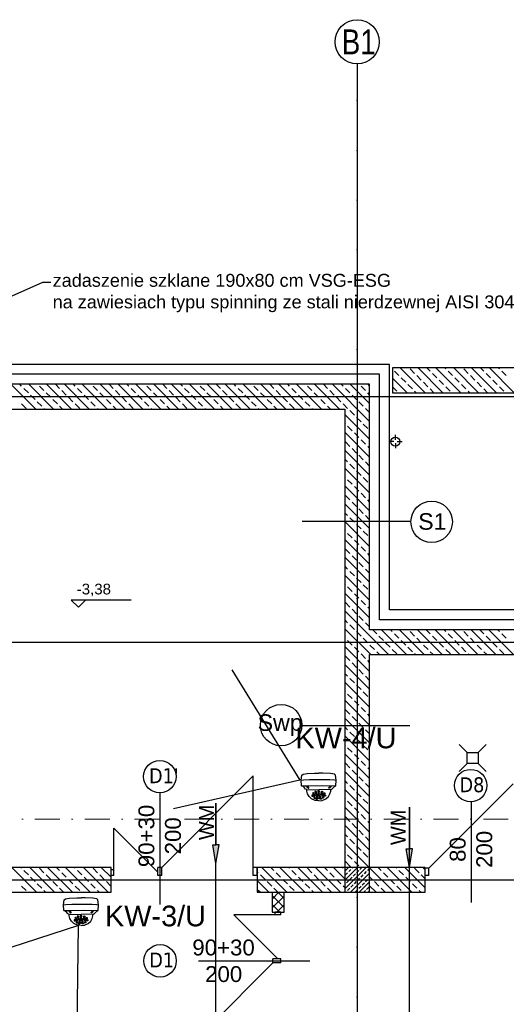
# Model space of a CAD drawing. Header units: millimetres. Extents: x -7023 to 53801, y 9849 to 33561.
# Tile 66 of 256: x 6790 to 7279, y 21781 to 22772. Entities that reach past the tile are written whole.
import ezdxf
from ezdxf.enums import TextEntityAlignment as Align

# ---------------------------------------------------------------- set-up
doc = ezdxf.new("R2010")
doc.units = ezdxf.units.MM
doc.linetypes.add('DASHDOTX2', pattern=[2, 1, -0.5, 0, -0.5])
doc.layers.get('0').update_dxf_attribs({"lineweight": 9})
for name, color, linetype in [('.IE_podklad', 252, 'Continuous'), ('IE_CCTV', 6, 'Continuous'), ('IE_SKD', 6, 'Continuous')]:
    doc.layers.add(name, color=color, linetype=linetype)
doc.layers.add('PROJEKT osie', color=251, linetype='DASHDOTX2', lineweight=9)
doc.styles.add('Arial', font='arial.ttf', dxfattribs={"height": 125})
doc.styles.add('MtX_Arial_1', font='txt')
doc.styles.add('Opisowy', font='arial.ttf')
doc.styles.get("Standard").update_dxf_attribs({"font": 'arial.ttf'})
doc.linetypes.add('ZIGZAG', pattern='A,0.00254,-5.08,[131,ltypeshp.shx,S=5.08,R=0,X=-5.08,Y=0],-10.16,[131,ltypeshp.shx,S=5.08,R=180,X=5.08,Y=0],-5.08', length=20.32254)

# ---------------------------------------------------------------- blocks, each defined once
blk = doc.blocks.new('OSIE DOMKU')
at = {"layer": 'PROJEKT osie', "ltscale": 25}
for p, q in [((-32119.52, 6226.99), (-32119.52, 4134.85)), ((-33194.97, 5891.65), (-29895.99, 5891.65)), ((-33194.97, 5466.65), (-29895.99, 5466.65)), ((-33194.97, 5405.65), (-30212.41, 5405.65))]:
    blk.add_line(p, q, dxfattribs=at)
at = {"layer": 'PROJEKT osie', "linetype": 'Continuous'}
blk.add_circle((-32119.52, 6248.58), 22.24, dxfattribs=at)
at = {"layer": 'PROJEKT osie', "insert": (-32135.01, 6261.05), "char_height": 25, "width": 492.1163, "attachment_point": 1}
blk.add_mtext('{\\W0.8;B1}', dxfattribs=at)
blk = doc.blocks.new('AAT_KOPUŁA')
for points in [[(-11.14, -10.07), (-12.07, -9.94), (-13, -8.71), (-14.17, -7.71), (-15.37, -7.04), (-15.59, -2.4), (-15.11, 1.7), (-14.13, 2.53), (-10.89, 2.9), (-4.7, 3.18), (-1.32, 3.18)], [(8.54, -10.07), (9.47, -9.94), (10.41, -8.71), (11.58, -7.71), (12.78, -7.04), (12.99, -2.4), (12.51, 1.7), (11.54, 2.53), (8.29, 2.9), (2.11, 3.18), (-1.27, 3.18)], [(-15.59, -2.4), (-13.77, -2.15), (-8.91, -2.02), (-1.13, -1.86), (7.77, -2.02), (11.48, -2.12), (12.99, -2.4)], [(-15.37, -7.04), (-9.31, -7.06), (1.87, -6.94), (12.78, -7.04)], [(-1.34, -19.45), (-4.13, -19.22), (-7.15, -17.75), (-9.22, -15.88), (-10.47, -13.64), (-11.04, -11.39), (-11.14, -10.07), (-1.32, -10.32)], [(-1.26, -19.45), (1.53, -19.22), (4.55, -17.75), (6.62, -15.88), (7.87, -13.64), (8.44, -11.39), (8.54, -10.07), (-1.27, -10.32)]]:
    blk.add_lwpolyline(points)
for points in [[(-10.88, -8.27), (-10.35, -8.77), (-9.86, -9.06), (-9.43, -9.03), (-9.42, -8.74), (-9.78, -8.3), (-10.27, -7.97), (-10.81, -7.79), (-11.03, -7.8), (-11.1, -7.96), (-10.99, -8.15)], [(8.29, -8.27), (7.75, -8.77), (7.27, -9.06), (6.84, -9.03), (6.83, -8.74), (7.18, -8.3), (7.68, -7.97), (8.21, -7.79), (8.44, -7.8), (8.51, -7.96), (8.39, -8.15)], [(-5.81, -15.17), (-6.01, -14.74), (-6.38, -14.58), (-6.88, -14.68), (-7.04, -15.09), (-6.9, -15.46), (-6.61, -15.69), (-6.12, -15.69), (-5.92, -15.55), (-5.8, -15.31)], [(-5.08, -13.44), (-5.36, -13.02), (-5.73, -12.85), (-6.23, -12.96), (-6.42, -13.45), (-6.25, -13.95), (-5.92, -14.15), (-5.4, -14.15), (-5.11, -13.9), (-5.05, -13.63)], [(-4.21, -16.62), (-4.41, -16.19), (-4.78, -16.02), (-5.29, -16.13), (-5.44, -16.53), (-5.3, -16.91), (-5.01, -17.13), (-4.53, -17.14), (-4.32, -17), (-4.2, -16.76)], [(-4.11, -15.02), (-4.31, -14.59), (-4.68, -14.43), (-5.19, -14.53), (-5.34, -14.94), (-5.2, -15.31), (-4.91, -15.54), (-4.43, -15.54), (-4.22, -15.4), (-4.1, -15.16)], [(-3.24, -12.12), (-3.51, -11.7), (-3.88, -11.53), (-4.39, -11.64), (-4.58, -12.13), (-4.41, -12.62), (-4.08, -12.83), (-3.55, -12.83), (-3.26, -12.58), (-3.21, -12.31)], [(-2.89, -13.89), (-3.16, -13.47), (-3.53, -13.3), (-4.04, -13.41), (-4.23, -13.9), (-4.06, -14.4), (-3.73, -14.6), (-3.2, -14.6), (-2.91, -14.35), (-2.86, -14.08)], [(-1.41, -14.94), (-2.24, -15.08), (-2.86, -15.55), (-3.15, -15.98), (-3.17, -16.56), (-2.73, -17.05), (-1.96, -17.33), (-1.36, -17.38), (-0.59, -17.27), (0.19, -16.77), (0.47, -16.25), (0.39, -15.78), (-0.16, -15.22), (-0.97, -14.99)], [(-1.27, -15.61), (-1.85, -15.67), (-2.32, -15.95), (-2.37, -16.27), (-2.31, -16.63), (-1.95, -16.85), (-1.44, -16.9), (-0.72, -16.8), (-0.33, -16.47), (-0.3, -15.98), (-0.77, -15.66)], [(-1.46, -10.97), (-1.79, -11.13), (-2.06, -11.51), (-2.15, -11.85), (-2.06, -12.33), (-1.83, -12.61), (-1.41, -12.73), (-0.95, -12.55), (-0.71, -12), (-0.74, -11.52), (-0.97, -11.24), (-1.2, -11)], [(-1.42, -12.92), (-1.85, -13.05), (-2.01, -13.33), (-2.09, -13.83), (-1.9, -14.16), (-1.59, -14.28), (-1.05, -14.26), (-0.77, -13.86), (-0.71, -13.57), (-0.93, -13.17), (-1.14, -13)], [(0.22, -13.89), (0.49, -13.47), (0.86, -13.3), (1.37, -13.41), (1.56, -13.9), (1.39, -14.4), (1.06, -14.6), (0.53, -14.6), (0.24, -14.35), (0.19, -14.08)], [(0.57, -12.12), (0.84, -11.7), (1.21, -11.53), (1.72, -11.64), (1.91, -12.13), (1.74, -12.62), (1.41, -12.83), (0.88, -12.83), (0.59, -12.58), (0.54, -12.31)], [(1.44, -15.02), (1.64, -14.59), (2.01, -14.43), (2.52, -14.53), (2.67, -14.94), (2.53, -15.31), (2.24, -15.54), (1.76, -15.54), (1.55, -15.4), (1.43, -15.16)], [(1.54, -16.62), (1.74, -16.19), (2.11, -16.02), (2.62, -16.13), (2.77, -16.53), (2.63, -16.91), (2.34, -17.13), (1.86, -17.14), (1.65, -17), (1.53, -16.76)], [(2.41, -13.44), (2.69, -13.02), (3.06, -12.85), (3.56, -12.96), (3.75, -13.45), (3.58, -13.95), (3.25, -14.15), (2.73, -14.15), (2.44, -13.9), (2.38, -13.63)], [(3.14, -15.17), (3.34, -14.74), (3.71, -14.58), (4.21, -14.68), (4.37, -15.09), (4.23, -15.46), (3.94, -15.69), (3.45, -15.69), (3.25, -15.55), (3.13, -15.31)], [(-2.89, -17.47), (-3.21, -17.39), (-3.69, -17.43), (-3.84, -17.61), (-3.7, -17.82), (-3.29, -18), (-2.79, -18.08), (-2.39, -17.98), (-2.34, -17.78), (-2.54, -17.62)], [(0.21, -17.47), (0.54, -17.39), (1.02, -17.43), (1.17, -17.61), (1.03, -17.82), (0.62, -18), (0.12, -18.08), (-0.28, -17.98), (-0.33, -17.78), (-0.13, -17.62)]]:
    blk.add_lwpolyline(points, close=True)
blk = doc.blocks.new('zw$65D6')
at = {"layer": 'IE_SKD'}
for p, q in [((0, 0), (41.4, -123.59)), ((0.13, -0.2), (130.47, -0.87))]:
    blk.add_line(p, q, dxfattribs=at)

msp = doc.modelspace()

# ---------------------------------------------------------------- hatches: boundary and pattern name
at = {"layer": '.IE_podklad'}
h = msp.add_hatch(color=256, dxfattribs=at)
h.dxf.hatch_style = 1
h.paths.add_polyline_path([(6987.59, 21941.51), (6984.32, 21941.51), (6987.59, 21922.95), (6990.85, 21941.51)])
h = msp.add_hatch(color=256, dxfattribs=at)
h.dxf.hatch_style = 1
h.paths.add_polyline_path([(7182.03, 21937.47), (7178.77, 21937.47), (7182.03, 21918.91), (7185.3, 21937.47)])

# ---------------------------------------------------------------- linework, layer by layer
at = {"layer": '.IE_podklad', "ltscale": 25}
for p, q in [((7129.56, 22727.75), (7129.56, 20635.61)), ((6054.1, 22392.41), (9353.09, 22392.41)), ((6054.1, 22145.41), (9353.09, 22145.41)), ((6054.1, 21906.41), (9036.66, 21906.41))]:
    msp.add_line(p, q, dxfattribs=at)
at = {"layer": '.IE_podklad', "linetype": 'ByBlock', "lineweight": -2}
msp.add_line((6813.37, 22507.51), (6821.37, 22507.51), dxfattribs=at)
at = {"layer": '.IE_podklad'}
for p, q in [((7162.06, 22424.91), (6698.06, 22424.91)), ((7162.06, 22177.91), (7162.06, 22424.91)), ((7165.06, 22421.41), (7165.06, 22396.41)), ((7839.06, 22421.41), (7165.06, 22421.41)), ((7171.57, 22413.61), (7167.08, 22418.1)), ((7197.76, 22396.41), (7172.76, 22421.41)), ((7187.29, 22415.86), (7182.8, 22420.35)), ((7194.02, 22409.12), (7189.53, 22413.61)), ((7215.72, 22396.41), (7190.72, 22421.41)), ((7203, 22418.1), (7199.7, 22421.41)), ((7209.74, 22411.37), (7205.25, 22415.86)), ((7233.68, 22396.41), (7208.68, 22421.41)), ((7218.72, 22420.35), (7217.66, 22421.41)), ((7225.46, 22413.61), (7220.97, 22418.1)), ((7251.64, 22396.41), (7226.64, 22421.41)), ((7241.17, 22415.86), (7236.68, 22420.35)), ((7247.91, 22409.12), (7243.42, 22413.61)), ((7269.6, 22396.41), (7244.6, 22421.41)), ((7256.89, 22418.1), (7253.58, 22421.41)), ((7263.62, 22411.37), (7259.13, 22415.86)), ((7287.56, 22396.41), (7262.56, 22421.41)), ((7272.6, 22420.35), (7271.54, 22421.41)), ((7279.34, 22413.61), (7274.85, 22418.1)), ((7142.06, 22404.91), (6698.06, 22404.91)), ((6806.33, 22379.91), (6781.33, 22404.91)), ((6792.18, 22403.03), (6790.31, 22404.91)), ((6824.29, 22379.91), (6799.29, 22404.91)), ((6814.63, 22398.54), (6810.14, 22403.03)), ((6842.25, 22379.91), (6817.25, 22404.91)), ((6830.35, 22400.79), (6826.23, 22404.91)), ((6860.21, 22379.91), (6835.21, 22404.91)), ((6846.06, 22403.03), (6844.19, 22404.91)), ((6878.17, 22379.91), (6853.17, 22404.91)), ((6868.51, 22398.54), (6864.02, 22403.03)), ((6896.13, 22379.91), (6871.13, 22404.91)), ((6884.23, 22400.79), (6880.11, 22404.91)), ((6914.09, 22379.91), (6889.09, 22404.91)), ((6899.94, 22403.03), (6898.07, 22404.91)), ((6932.05, 22379.91), (6907.05, 22404.91)), ((6922.4, 22398.54), (6917.91, 22403.03)), ((6950.01, 22379.91), (6925.01, 22404.91)), ((6938.11, 22400.79), (6933.99, 22404.91)), ((6967.97, 22379.91), (6942.97, 22404.91)), ((6953.83, 22403.03), (6951.95, 22404.91)), ((6985.93, 22379.91), (6960.93, 22404.91)), ((6976.28, 22398.54), (6971.79, 22403.03)), ((7003.89, 22379.91), (6978.89, 22404.91)), ((6991.99, 22400.79), (6987.87, 22404.91)), ((7021.85, 22379.91), (6996.85, 22404.91)), ((7007.71, 22403.03), (7005.83, 22404.91)), ((7039.81, 22379.91), (7014.81, 22404.91)), ((7030.16, 22398.54), (7025.67, 22403.03)), ((7057.77, 22379.91), (7032.77, 22404.91)), ((7045.87, 22400.79), (7041.75, 22404.91)), ((7075.73, 22379.91), (7050.73, 22404.91)), ((7061.59, 22403.03), (7059.71, 22404.91)), ((7093.69, 22379.91), (7068.69, 22404.91)), ((7084.04, 22398.54), (7079.55, 22403.03)), ((7111.65, 22379.91), (7086.65, 22404.91)), ((7099.76, 22400.79), (7095.64, 22404.91)), ((7142.06, 22367.47), (7104.62, 22404.91)), ((7115.47, 22403.03), (7113.6, 22404.91)), ((7142.06, 22385.43), (7122.58, 22404.91)), ((7137.92, 22398.54), (7133.43, 22403.03)), ((7142.06, 22403.39), (7140.54, 22404.91)), ((7142.06, 22157.91), (7142.06, 22404.91)), ((7179.8, 22396.41), (7165.06, 22411.15)), ((7169.33, 22397.9), (7165.06, 22402.17)), ((7178.31, 22406.88), (7173.82, 22411.37)), ((7185.04, 22400.14), (7180.55, 22404.63)), ((7200.76, 22402.39), (7196.27, 22406.88)), ((7216.48, 22404.63), (7211.99, 22409.12)), ((7223.21, 22397.9), (7218.72, 22402.39)), ((7232.19, 22406.88), (7227.7, 22411.37)), ((7238.93, 22400.14), (7234.44, 22404.63)), ((7254.64, 22402.39), (7250.15, 22406.88)), ((7270.36, 22404.63), (7265.87, 22409.12)), ((7277.09, 22397.9), (7272.6, 22402.39)), ((6798.92, 22396.3), (6794.43, 22400.79)), ((6805.65, 22389.56), (6801.16, 22394.05)), ((6821.37, 22391.81), (6816.88, 22396.3)), ((6837.08, 22394.05), (6832.59, 22398.54)), ((6852.8, 22396.3), (6848.31, 22400.79)), ((6859.53, 22389.56), (6855.04, 22394.05)), ((6875.25, 22391.81), (6870.76, 22396.3)), ((6890.96, 22394.05), (6886.47, 22398.54)), ((6906.68, 22396.3), (6902.19, 22400.79)), ((6913.42, 22389.56), (6908.93, 22394.05)), ((6929.13, 22391.81), (6924.64, 22396.3)), ((6944.85, 22394.05), (6940.36, 22398.54)), ((6960.56, 22396.3), (6956.07, 22400.79)), ((6967.3, 22389.56), (6962.81, 22394.05)), ((6983.01, 22391.81), (6978.52, 22396.3)), ((6998.73, 22394.05), (6994.24, 22398.54)), ((7014.44, 22396.3), (7009.95, 22400.79)), ((7021.18, 22389.56), (7016.69, 22394.05)), ((7036.89, 22391.81), (7032.4, 22396.3)), ((7052.61, 22394.05), (7048.12, 22398.54)), ((7068.32, 22396.3), (7063.83, 22400.79)), ((7075.06, 22389.56), (7070.57, 22394.05)), ((7090.78, 22391.81), (7086.29, 22396.3)), ((7106.49, 22394.05), (7102, 22398.54)), ((7122.21, 22396.3), (7117.72, 22400.79)), ((7128.94, 22389.56), (7124.45, 22394.05)), ((7142.06, 22394.41), (7140.17, 22396.3)), ((7165.06, 22396.41), (7849.41, 22396.41)), ((7188.78, 22396.41), (7187.29, 22397.9)), ((7206.74, 22396.41), (7203, 22400.14)), ((7242.66, 22396.41), (7241.17, 22397.9)), ((7260.62, 22396.41), (7256.89, 22400.14)), ((6796.67, 22380.58), (6792.18, 22385.07)), ((6812.39, 22382.83), (6807.9, 22387.32)), ((6828.1, 22385.07), (6823.61, 22389.56)), ((6833.27, 22379.91), (6830.35, 22382.83)), ((6843.82, 22387.32), (6839.33, 22391.81)), ((6850.55, 22380.58), (6846.06, 22385.07)), ((6866.27, 22382.83), (6861.78, 22387.32)), ((6881.98, 22385.07), (6877.49, 22389.56)), ((6887.15, 22379.91), (6884.23, 22382.83)), ((6897.7, 22387.32), (6893.21, 22391.81)), ((6904.44, 22380.58), (6899.94, 22385.07)), ((6920.15, 22382.83), (6915.66, 22387.32)), ((6935.87, 22385.07), (6931.38, 22389.56)), ((6941.03, 22379.91), (6938.11, 22382.83)), ((6951.58, 22387.32), (6947.09, 22391.81)), ((6958.32, 22380.58), (6953.83, 22385.07)), ((6974.03, 22382.83), (6969.54, 22387.32)), ((6989.75, 22385.07), (6985.26, 22389.56)), ((6994.91, 22379.91), (6991.99, 22382.83)), ((7005.46, 22387.32), (7000.97, 22391.81)), ((7012.2, 22380.58), (7007.71, 22385.07)), ((7027.91, 22382.83), (7023.42, 22387.32)), ((7043.63, 22385.07), (7039.14, 22389.56)), ((7048.79, 22379.91), (7045.87, 22382.83)), ((7059.34, 22387.32), (7054.85, 22391.81)), ((7066.08, 22380.58), (7061.59, 22385.07)), ((7081.8, 22382.83), (7077.31, 22387.32)), ((7097.51, 22385.07), (7093.02, 22389.56)), ((7102.67, 22379.91), (7099.76, 22382.83)), ((7113.23, 22387.32), (7108.74, 22391.81)), ((7119.96, 22380.58), (7115.47, 22385.07)), ((7135.68, 22382.83), (7131.19, 22387.32)), ((6698.06, 22379.91), (7117.06, 22379.91)), ((6815.31, 22379.91), (6814.63, 22380.58)), ((6869.19, 22379.91), (6868.51, 22380.58)), ((6923.07, 22379.91), (6922.4, 22380.58)), ((6976.95, 22379.91), (6976.28, 22380.58)), ((7030.83, 22379.91), (7030.16, 22380.58)), ((7084.71, 22379.91), (7084.04, 22380.58)), ((7117.06, 22379.91), (7117.06, 21918.91)), ((7142.06, 22349.51), (7117.06, 22374.51)), ((7126.7, 22373.85), (7122.21, 22378.34)), ((7142.06, 22376.45), (7137.92, 22380.58)), ((7117.72, 22364.87), (7117.06, 22365.53)), ((7124.45, 22358.13), (7119.96, 22362.62)), ((7133.43, 22367.11), (7128.94, 22371.6)), ((7140.17, 22360.38), (7135.68, 22364.87)), ((7142.06, 22331.54), (7117.06, 22356.54)), ((7131.19, 22351.39), (7126.7, 22355.88)), ((7122.21, 22342.41), (7117.72, 22346.9)), ((7137.92, 22344.66), (7133.43, 22349.15)), ((7142.06, 22313.58), (7117.06, 22338.58)), ((7128.94, 22335.68), (7124.45, 22340.17)), ((7135.68, 22328.94), (7131.19, 22333.43)), ((7142.06, 22340.53), (7140.17, 22342.41)), ((7119.96, 22326.7), (7117.06, 22329.6)), ((7126.7, 22319.96), (7122.21, 22324.45)), ((7142.06, 22322.56), (7137.92, 22326.7)), ((7142.06, 22295.62), (7117.06, 22320.62)), ((7133.43, 22313.23), (7128.94, 22317.72)), ((7117.72, 22310.98), (7117.06, 22311.64)), ((7124.45, 22304.25), (7119.96, 22308.74)), ((7140.17, 22306.49), (7135.68, 22310.98)), ((7142.06, 22277.66), (7117.06, 22302.66)), ((7122.21, 22288.53), (7117.72, 22293.02)), ((7131.19, 22297.51), (7126.7, 22302)), ((7137.92, 22290.78), (7133.43, 22295.27)), ((7142.06, 22259.7), (7117.06, 22284.7)), ((7128.94, 22281.8), (7124.45, 22286.29)), ((7142.06, 22286.64), (7140.17, 22288.53)), ((7119.96, 22272.82), (7117.06, 22275.72)), ((7135.68, 22275.06), (7131.19, 22279.55)), ((7074.31, 22267.03), (7183.31, 22267.03)), ((7142.06, 22241.74), (7117.06, 22266.74)), ((7126.7, 22266.08), (7122.21, 22270.57)), ((7133.43, 22259.35), (7128.94, 22263.84)), ((7142.06, 22268.68), (7137.92, 22272.82)), ((7117.72, 22257.1), (7117.06, 22257.76)), ((7124.45, 22250.37), (7119.96, 22254.86)), ((7140.17, 22252.61), (7135.68, 22257.1)), ((7142.06, 22223.78), (7117.06, 22248.78)), ((7131.19, 22243.63), (7126.7, 22248.12)), ((7122.21, 22234.65), (7117.72, 22239.14)), ((7137.92, 22236.9), (7133.43, 22241.39)), ((7142.06, 22232.76), (7140.17, 22234.65)), ((7142.06, 22205.82), (7117.06, 22230.82)), ((7128.94, 22227.92), (7124.45, 22232.41)), ((7135.68, 22221.18), (7131.19, 22225.67)), ((7119.96, 22218.94), (7117.06, 22221.84)), ((7126.7, 22212.2), (7122.21, 22216.69)), ((7142.06, 22214.8), (7137.92, 22218.94)), ((7142.06, 22187.86), (7117.06, 22212.86)), ((7117.72, 22203.22), (7117.06, 22203.88)), ((7133.43, 22205.47), (7128.94, 22209.96)), ((7142.06, 22169.9), (7117.06, 22194.9)), ((7124.45, 22196.49), (7119.96, 22200.98)), ((7131.19, 22189.75), (7126.7, 22194.24)), ((7140.17, 22198.73), (7135.68, 22203.22)), ((6902.34, 22187.74), (6842.12, 22187.74)), ((6842.12, 22187.74), (6849.21, 22180.65)), ((6849.21, 22180.65), (6856.3, 22187.74)), ((7122.21, 22180.77), (7117.72, 22185.26)), ((7137.92, 22183.02), (7133.43, 22187.51)), ((7161.09, 22132.91), (7117.06, 22176.94)), ((7128.94, 22174.03), (7124.45, 22178.52)), ((7142.06, 22178.88), (7140.17, 22180.77)), ((7594.56, 22177.91), (7162.06, 22177.91)), ((7119.96, 22165.05), (7117.06, 22167.96)), ((7135.68, 22167.3), (7131.19, 22171.79)), ((7142.06, 22160.92), (7137.92, 22165.05)), ((7143.13, 22132.91), (7117.06, 22158.98)), ((7126.7, 22158.32), (7122.21, 22162.81)), ((7133.43, 22151.58), (7128.94, 22156.07)), ((7349.56, 22157.91), (7142.06, 22157.91)), ((7149.15, 22153.83), (7144.85, 22158.13)), ((7179.05, 22132.91), (7153.83, 22158.13)), ((7164.86, 22156.07), (7162.81, 22158.12)), ((7197.01, 22132.91), (7171.8, 22158.12)), ((7187.31, 22151.58), (7182.82, 22156.07)), ((7214.97, 22132.91), (7189.77, 22158.11)), ((7203.03, 22153.83), (7198.75, 22158.1)), ((7232.93, 22132.91), (7207.74, 22158.1)), ((7218.74, 22156.07), (7216.72, 22158.09)), ((7250.89, 22132.91), (7225.71, 22158.09)), ((7241.19, 22151.58), (7236.7, 22156.07)), ((7268.85, 22132.91), (7243.68, 22158.08)), ((7256.91, 22153.83), (7252.66, 22158.07)), ((7286.81, 22132.91), (7261.65, 22158.07)), ((7272.63, 22156.07), (7270.63, 22158.07)), ((7117.72, 22149.34), (7117.06, 22150)), ((7124.45, 22142.6), (7119.96, 22147.09)), ((7140.17, 22144.85), (7135.68, 22149.34)), ((7155.88, 22147.09), (7151.39, 22151.58)), ((7162.62, 22140.36), (7158.13, 22144.85)), ((7171.6, 22149.34), (7167.11, 22153.83)), ((7178.33, 22142.6), (7173.84, 22147.09)), ((7194.05, 22144.85), (7189.56, 22149.34)), ((7209.76, 22147.09), (7205.27, 22151.58)), ((7216.5, 22140.36), (7212.01, 22144.85)), ((7225.48, 22149.34), (7220.99, 22153.83)), ((7232.21, 22142.6), (7227.72, 22147.09)), ((7247.93, 22144.85), (7243.44, 22149.34)), ((7263.65, 22147.09), (7259.16, 22151.58)), ((7270.38, 22140.36), (7265.89, 22144.85)), ((7279.36, 22149.34), (7274.87, 22153.83)), ((7142.06, 22116.02), (7117.06, 22141.02)), ((7131.19, 22135.87), (7126.7, 22140.36)), ((7146.9, 22138.11), (7142.41, 22142.6)), ((7152.11, 22132.91), (7149.15, 22135.87)), ((7169.35, 22133.62), (7164.86, 22138.11)), ((7185.07, 22135.87), (7180.58, 22140.36)), ((7200.78, 22138.11), (7196.29, 22142.6)), ((7205.99, 22132.91), (7203.03, 22135.87)), ((7223.23, 22133.62), (7218.74, 22138.11)), ((7238.95, 22135.87), (7234.46, 22140.36)), ((7254.67, 22138.11), (7250.17, 22142.6)), ((7259.87, 22132.91), (7256.91, 22135.87)), ((7277.12, 22133.62), (7272.63, 22138.11)), ((7122.21, 22126.89), (7117.72, 22131.38)), ((7128.94, 22120.15), (7124.45, 22124.64)), ((7137.92, 22129.13), (7133.43, 22133.62)), ((7142.06, 22125), (7140.17, 22126.89)), ((7142.06, 21918.91), (7142.06, 22132.91)), ((7142.06, 22132.91), (7349.56, 22132.91)), ((7188.03, 22132.91), (7187.31, 22133.62)), ((7241.91, 22132.91), (7241.19, 22133.62)), ((7142.06, 22098.06), (7117.06, 22123.06)), ((7135.68, 22113.42), (7131.19, 22117.91)), ((7119.96, 22111.17), (7117.06, 22114.08)), ((7142.06, 22080.1), (7117.06, 22105.1)), ((7126.7, 22104.44), (7122.21, 22108.93)), ((7142.06, 22107.04), (7137.92, 22111.17)), ((7117.72, 22095.46), (7117.06, 22096.12)), ((7133.43, 22097.7), (7128.94, 22102.19)), ((7140.17, 22090.97), (7135.68, 22095.46)), ((7142.06, 22062.14), (7117.06, 22087.14)), ((7124.45, 22088.72), (7119.96, 22093.21)), ((7131.19, 22081.99), (7126.7, 22086.48)), ((7122.21, 22073.01), (7117.72, 22077.5)), ((7137.92, 22075.25), (7133.43, 22079.74)), ((7142.06, 22044.18), (7117.06, 22069.18)), ((7128.94, 22066.27), (7124.45, 22070.76)), ((7142.06, 22071.12), (7140.17, 22073.01)), ((7073.34, 22061.58), (7182.33, 22061.58)), ((7119.96, 22057.29), (7117.06, 22060.2)), ((7135.68, 22059.54), (7131.19, 22064.03)), ((7142.06, 22053.16), (7137.92, 22057.29)), ((7142.06, 22026.22), (7117.06, 22051.22)), ((7126.7, 22050.56), (7122.21, 22055.05)), ((7133.43, 22043.82), (7128.94, 22048.31)), ((7117.72, 22041.58), (7117.06, 22042.24)), ((7124.45, 22034.84), (7119.96, 22039.33)), ((7140.17, 22037.09), (7135.68, 22041.58)), ((7142.06, 22008.26), (7117.06, 22033.26)), ((7131.19, 22028.11), (7126.7, 22032.6)), ((7137.92, 22021.37), (7133.43, 22025.86)), ((7122.21, 22019.13), (7117.72, 22023.62)), ((7128.94, 22012.39), (7124.45, 22016.88)), ((7142.06, 22017.24), (7140.17, 22019.13)), ((6933.06, 21918.91), (7025.06, 22010.91)), ((7025.06, 21918.91), (7025.06, 22010.91)), ((7142.06, 21990.3), (7117.06, 22015.3)), ((7119.96, 22003.41), (7117.06, 22006.31)), ((7135.68, 22005.65), (7131.19, 22010.15)), ((7142.06, 21972.33), (7117.06, 21997.33)), ((7126.7, 21996.67), (7122.21, 22001.16)), ((7142.06, 21999.28), (7137.92, 22003.41)), ((7201.66, 21918.12), (7286.45, 22002.91)), ((6931.06, 21993.93), (6931.06, 21881.75)), ((7117.72, 21987.69), (7117.06, 21988.35)), ((7133.43, 21989.94), (7128.94, 21994.43)), ((7140.17, 21983.2), (7135.68, 21987.69)), ((7142.06, 21954.37), (7117.06, 21979.37)), ((7124.45, 21980.96), (7119.96, 21985.45)), ((7131.19, 21974.22), (7126.7, 21978.71)), ((7244.06, 21984.89), (7244.06, 21883.71)), ((7122.21, 21965.24), (7117.72, 21969.73)), ((7137.92, 21967.49), (7133.43, 21971.98)), ((6884.9, 21914.14), (6884.9, 21958.29)), ((6929.06, 21914.14), (6884.9, 21958.29)), ((7142.06, 21936.41), (7117.06, 21961.41)), ((7128.94, 21958.51), (7124.45, 21963)), ((7135.68, 21951.77), (7131.19, 21956.26)), ((7142.06, 21963.35), (7140.17, 21965.24)), ((7119.96, 21949.53), (7117.06, 21952.43)), ((7126.7, 21942.79), (7122.21, 21947.28)), ((7142.06, 21945.39), (7137.92, 21949.53)), ((7141.6, 21918.91), (7117.06, 21943.45)), ((7117.56, 21938.91), (7117.06, 21938.91)), ((7133.43, 21936.06), (7128.94, 21940.55)), ((7117.72, 21933.81), (7117.06, 21934.47)), ((7124.45, 21927.08), (7119.96, 21931.57)), ((7140.17, 21929.32), (7135.68, 21933.81)), ((6882.06, 21918.91), (6396.06, 21918.91)), ((6807.29, 21894.01), (6782.39, 21918.91)), ((6792.18, 21918.1), (6791.37, 21918.91)), ((6825.24, 21894.01), (6800.35, 21918.91)), ((6814.63, 21913.61), (6810.14, 21918.1)), ((6843.2, 21894.02), (6818.31, 21918.91)), ((6830.35, 21915.85), (6827.29, 21918.91)), ((6861.16, 21894.02), (6836.27, 21918.91)), ((6846.06, 21918.1), (6845.25, 21918.91)), ((6879.11, 21894.03), (6854.23, 21918.91)), ((6868.51, 21913.61), (6864.02, 21918.1)), ((6882.06, 21909.05), (6872.19, 21918.91)), ((6882.06, 21918.03), (6881.18, 21918.91)), ((6882.06, 21893.91), (6882.06, 21918.91)), ((6933.06, 21918.91), (6929.06, 21918.91)), ((6929.06, 21910.91), (6929.06, 21918.91)), ((6933.06, 21910.91), (6933.06, 21918.91)), ((7029.06, 21918.91), (7025.06, 21918.91)), ((7025.06, 21910.91), (7025.06, 21918.91)), ((7069.56, 21918.91), (7029.06, 21918.91)), ((7029.06, 21918.91), (7029.06, 21893.91)), ((7029.06, 21910.91), (7029.06, 21918.91)), ((7058.84, 21893.91), (7033.84, 21918.91)), ((7045.87, 21915.85), (7042.82, 21918.91)), ((7076.8, 21893.91), (7051.8, 21918.91)), ((7061.59, 21918.1), (7060.78, 21918.91)), ((7117.06, 21918.91), (7069.56, 21918.91)), ((7094.76, 21893.91), (7069.76, 21918.91)), ((7084.04, 21913.61), (7079.55, 21918.1)), ((7112.72, 21893.91), (7087.72, 21918.91)), ((7099.76, 21915.85), (7096.7, 21918.91)), ((7117.06, 21907.53), (7105.68, 21918.91)), ((7115.47, 21918.1), (7114.66, 21918.91)), ((7123.64, 21918.91), (7117.06, 21925.49)), ((7117.06, 21915.19), (7120.77, 21918.91)), ((7117.06, 21906.21), (7129.75, 21918.91)), ((7117.06, 21897.23), (7138.73, 21918.91)), ((7142.06, 21918.91), (7117.06, 21918.91)), ((7117.06, 21918.91), (7117.06, 21893.91)), ((7121.08, 21914.73), (7123.33, 21916.97)), ((7124.45, 21918.1), (7125.26, 21918.91)), ((7131.19, 21920.34), (7126.7, 21924.83)), ((7132.31, 21916.97), (7134.24, 21918.91)), ((7140.17, 21915.85), (7142.06, 21917.74)), ((7198.06, 21918.91), (7142.06, 21918.91)), ((7142.06, 21893.91), (7142.06, 21918.91)), ((7166.6, 21893.91), (7142.06, 21918.45)), ((7153.64, 21915.85), (7150.58, 21918.91)), ((7184.56, 21893.91), (7159.56, 21918.91)), ((7169.35, 21918.1), (7168.54, 21918.91)), ((7198.06, 21898.37), (7177.52, 21918.91)), ((7191.8, 21913.61), (7187.31, 21918.1)), ((7198.06, 21916.33), (7195.48, 21918.91)), ((7198.06, 21893.91), (7198.06, 21918.91)), ((7201.66, 21918.12), (7198.06, 21918.12)), ((7198.06, 21910.91), (7198.06, 21918.12)), ((7201.66, 21910.91), (7201.66, 21918.12)), ((6798.92, 21911.36), (6794.43, 21915.85)), ((6805.65, 21904.63), (6801.16, 21909.12)), ((6821.37, 21906.87), (6816.88, 21911.36)), ((6837.08, 21909.12), (6832.59, 21913.61)), ((6843.82, 21902.38), (6839.33, 21906.87)), ((6852.8, 21911.36), (6848.31, 21915.85)), ((6859.53, 21904.63), (6855.04, 21909.12)), ((6875.25, 21906.87), (6870.76, 21911.36)), ((6884.9, 21916.6), (6882.06, 21916.6)), ((6882.06, 21910.91), (6882.06, 21916.6)), ((6884.9, 21910.91), (6882.06, 21910.91)), ((6884.9, 21910.91), (6884.9, 21916.6)), ((6933.06, 21910.91), (6929.06, 21910.91)), ((7029.06, 21910.91), (7025.06, 21910.91)), ((7030.16, 21913.61), (7029.06, 21914.71)), ((7036.89, 21906.87), (7032.4, 21911.36)), ((7052.61, 21909.12), (7048.12, 21913.61)), ((7059.34, 21902.38), (7054.85, 21906.87)), ((7068.32, 21911.36), (7063.83, 21915.85)), ((7075.06, 21904.63), (7070.57, 21909.12)), ((7090.78, 21906.87), (7086.29, 21911.36)), ((7106.49, 21909.12), (7102, 21913.61)), ((7113.23, 21902.38), (7108.74, 21906.87)), ((7117.72, 21911.36), (7119.96, 21913.61)), ((7122.21, 21906.87), (7124.45, 21909.12)), ((7122.71, 21893.91), (7142.06, 21913.25)), ((7125.57, 21910.24), (7127.82, 21912.48)), ((7128.94, 21913.61), (7131.19, 21915.85)), ((7130.06, 21905.75), (7132.31, 21907.99)), ((7133.43, 21909.12), (7135.68, 21911.36)), ((7136.8, 21912.48), (7139.04, 21914.73)), ((7137.92, 21904.63), (7140.17, 21906.87)), ((7141.29, 21907.99), (7142.06, 21908.76)), ((7144.66, 21906.87), (7142.06, 21909.47)), ((7160.37, 21909.12), (7155.88, 21913.61)), ((7167.11, 21902.38), (7162.62, 21906.87)), ((7176.09, 21911.36), (7171.6, 21915.85)), ((7182.82, 21904.63), (7178.33, 21909.12)), ((7198.06, 21907.35), (7194.05, 21911.36)), ((7201.66, 21910.91), (7198.06, 21910.91)), ((6796.67, 21895.65), (6792.18, 21900.14)), ((6812.39, 21897.89), (6807.9, 21902.38)), ((6828.1, 21900.14), (6823.61, 21904.63)), ((6834.22, 21894.02), (6830.35, 21897.89)), ((6850.55, 21895.65), (6846.06, 21900.14)), ((6866.27, 21897.89), (6861.78, 21902.38)), ((6881.98, 21900.14), (6877.49, 21904.63)), ((7040.88, 21893.91), (7029.06, 21905.73)), ((7043.63, 21900.14), (7039.14, 21904.63)), ((7049.86, 21893.91), (7045.87, 21897.89)), ((7066.08, 21895.65), (7061.59, 21900.14)), ((7081.8, 21897.89), (7077.31, 21902.38)), ((7097.51, 21900.14), (7093.02, 21904.63)), ((7103.74, 21893.91), (7099.76, 21897.89)), ((7117.06, 21898.55), (7115.47, 21900.14)), ((7117.06, 21901.72), (7117.72, 21902.38)), ((7118.84, 21903.5), (7121.08, 21905.75)), ((7119.96, 21895.65), (7122.21, 21897.89)), ((7123.33, 21899.01), (7125.57, 21901.26)), ((7126.7, 21902.38), (7128.94, 21904.63)), ((7131.19, 21897.89), (7133.43, 21900.14)), ((7131.69, 21893.91), (7142.06, 21904.27)), ((7134.55, 21901.26), (7136.8, 21903.5)), ((7139.04, 21896.77), (7141.29, 21899.01)), ((7148.64, 21893.91), (7142.06, 21900.49)), ((7151.39, 21900.14), (7146.9, 21904.63)), ((7157.62, 21893.91), (7153.64, 21897.89)), ((7173.84, 21895.65), (7169.35, 21900.14)), ((7189.56, 21897.89), (7185.07, 21902.38)), ((6396.06, 21893.91), (6882.06, 21893.91)), ((6816.27, 21894.01), (6814.63, 21895.65)), ((6870.13, 21894.03), (6868.51, 21895.65)), ((7029.06, 21893.91), (7058.56, 21893.91)), ((7031.9, 21893.91), (7030.16, 21895.65)), ((7044.06, 21893.91), (7044.06, 21873.91)), ((7044.06, 21887.09), (7050.87, 21893.91)), ((7056.06, 21878.73), (7044.06, 21890.73)), ((7044.06, 21878.11), (7056.06, 21890.11)), ((7056.06, 21887.71), (7049.86, 21893.91)), ((7056.06, 21873.91), (7056.06, 21893.91)), ((7058.56, 21893.91), (7116.56, 21893.91)), ((7085.78, 21893.91), (7084.04, 21895.65)), ((7116.56, 21893.91), (7198.06, 21893.91)), ((7117.06, 21893.91), (7142.06, 21893.91)), ((7118.22, 21893.91), (7118.84, 21894.52)), ((7127.82, 21894.52), (7130.06, 21896.77)), ((7136.18, 21893.91), (7137.92, 21895.65)), ((7140.67, 21893.91), (7142.06, 21895.29)), ((7193.54, 21893.91), (7191.8, 21895.65)), ((7051.9, 21873.91), (7044.06, 21881.75)), ((7048.83, 21873.91), (7056.06, 21881.13)), ((7049.67, 21871.06), (7005.52, 21871.06)), ((7049.67, 21826.91), (7005.52, 21871.06)), ((7044.06, 21873.91), (7056.06, 21873.91)), ((7047.21, 21871.06), (7047.21, 21873.91)), ((7052.9, 21873.91), (7047.21, 21873.91)), ((7052.9, 21871.06), (7047.21, 21871.06)), ((7052.9, 21871.06), (7052.9, 21873.91)), ((7044.9, 21822.91), (6952.9, 21730.91)), ((6969.88, 21824.91), (7082.06, 21824.91)), ((7044.9, 21822.91), (7044.9, 21826.91)), ((7052.9, 21826.91), (7044.9, 21826.91)), ((7052.9, 21822.91), (7044.9, 21822.91)), ((7052.9, 21822.91), (7052.9, 21826.91))]:
    msp.add_line(p, q, dxfattribs=at)
at = {"layer": '.IE_podklad', "linetype": 'ZIGZAG'}
for p, q in [((7152.06, 22414.91), (6698.06, 22414.91)), ((7152.06, 22167.91), (7152.06, 22414.91)), ((7584.56, 22167.91), (7152.06, 22167.91))]:
    msp.add_line(p, q, dxfattribs=at)
at = {"layer": '.IE_podklad', "linetype": 'Continuous'}
for p, q in [((7167.96, 22348.86), (7167.96, 22353.9)), ((7166.28, 22347.18), (7161.24, 22347.18)), ((7167.96, 22345.5), (7167.96, 22340.46)), ((7169.64, 22347.18), (7174.68, 22347.18))]:
    msp.add_line(p, q, dxfattribs=at)
at = {"layer": '.IE_podklad', "linetype": 'DASHDOTX2', "ltscale": 10}
msp.add_line((7129.56, 22145.41), (7634.99, 22145.41), dxfattribs=at)
at = {"layer": '.IE_podklad', "lineweight": 30}
for p, q in [((7181.99, 21691.52), (7182.03, 21938.82)), ((6987.56, 21691.52), (6987.59, 21923.01))]:
    msp.add_line(p, q, dxfattribs=at)
at = {"layer": '.IE_podklad', "linetype": 'ByBlock', "lineweight": -2}
msp.add_lwpolyline([(6733.52, 22472.19), (6813.37, 22507.51)], dxfattribs=at)
at = {"layer": '.IE_podklad'}
for points in [[(7231.99, 22042.51), (7239.99, 22034.51)], [(7259.19, 22042.51), (7251.19, 22034.51)], [(7231.99, 22015.31), (7239.99, 22023.31)], [(7259.19, 22015.31), (7251.19, 22023.31)], [(6987.59, 21922.95), (6984.32, 21941.51), (6987.59, 21941.51), (6987.59, 21983.4)], [(6987.59, 21983.4), (6987.59, 21941.51)], [(6987.59, 21983.4), (6987.59, 21941.51)], [(6987.59, 21922.95), (6990.85, 21941.51), (6987.59, 21941.51), (6987.59, 21983.4)], [(7182.03, 21918.91), (7178.77, 21937.47), (7182.03, 21937.47), (7182.04, 21979.36)], [(7182.04, 21979.36), (7182.03, 21937.47)], [(7182.04, 21979.36), (7182.03, 21937.47)], [(7182.03, 21918.91), (7185.3, 21937.47), (7182.03, 21937.47), (7182.04, 21979.36)]]:
    msp.add_lwpolyline(points, dxfattribs=at)
msp.add_lwpolyline([(7239.99, 22023.31), (7239.99, 22034.51), (7251.19, 22034.51), (7251.19, 22023.31)], close=True, dxfattribs=at)
at = {"layer": '.IE_podklad', "linetype": 'Continuous'}
for centre, radius in [((7129.56, 22749.34), 22.24), ((7167.96, 22347.18), 4.5), ((6931.1, 22010.24), 16.31), ((7243.66, 22001.21), 16.31), ((6931.37, 21824.91), 16.31)]:
    msp.add_circle(centre, radius, dxfattribs=at)
at = {"layer": '.IE_podklad'}
for centre in [(7204.44, 22266.53), (7053.05, 22062.05)]:
    msp.add_circle(centre, 20.85, dxfattribs=at)

# ---------------------------------------------------------------- block references
msp.add_blockref('OSIE DOMKU', (39249.07, 16500.76), dxfattribs=at)
at = {"layer": 'IE_CCTV', "xscale": 1.230118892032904, "yscale": 1.230118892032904, "zscale": 1.230118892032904}
for p in [(7092.53, 22009.74), (6853.54, 21884.33)]:
    msp.add_blockref('AAT_KOPUŁA', p, dxfattribs=at)
at = {"layer": 'IE_SKD'}
for p, rotation in [((7072.15, 22006.61), 193.1166709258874), ((6849.29, 21860.41), 269.4910162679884)]:
    msp.add_blockref('zw$65D6', p, dxfattribs=dict(at, rotation=rotation))

# ---------------------------------------------------------------- texts
at = {"layer": '.IE_podklad', "linetype": 'Continuous', "style": 'Opisowy'}
for s, height, p in [('S1', 16.64, (7190.93, 22258.57)), ('-3,38', 10.8, (6847.61, 22193.48)), ('Swp', 16.64, (7029.49, 22056.26))]:
    msp.add_text(s, height=height, dxfattribs=at).set_placement(p)
at = {"layer": '.IE_podklad', "linetype": 'Continuous'}
for s, height, rotation, style, p in [('90+30', 16, 90, 'Arial', (6925.59, 21919.17)), ('WM', 15, 90, 'MtX_Arial_1', (6985.44, 21946.4)), ('200', 16, 90, 'Arial', (6952.32, 21932.05)), ('WM', 15, 90, 'MtX_Arial_1', (7178.36, 21941.4)), ('80', 16, 90, 'Opisowy', (7238.59, 21924.49)), ('200', 16, 90, 'Opisowy', (7265.32, 21918.4)), ('90+30', 16, 360, 'Arial', (6963.8, 21830.38)), ('200', 16, 360, 'Arial', (6976.68, 21803.64))]:
    msp.add_text(s, height=height, rotation=rotation, dxfattribs=dict(at, style=style)).set_placement(p)
at = {"layer": '.IE_podklad', "attachment_point": 1}
for s, insert, char_height, width in [('{\\W0.8;B1}', (7114.06, 22761.8), 25, 492.1163), ("{\\fTahoma|b0|i0|c238|p34;D1'}", (6920.29, 22018.62), 15, 230.4406), ('{\\fTahoma|b0|i0|c238|p34;D8}', (7232.52, 22009.54), 15, 230.4406), ('{\\fTahoma|b0|i0|c238|p34;D1}', (6920.57, 21833.28), 15, 230.4406)]:
    msp.add_mtext(s, dxfattribs=dict(at, insert=insert, char_height=char_height, width=width))
at = {"layer": '.IE_podklad', "insert": (6823.37, 22515.92), "char_height": 13, "attachment_point": 1}
msp.add_mtext('zadaszenie szklane 190x80 cm VSG-ESG\\Pna zawiesiach typu spinning ze stali nierdzewnej AISI 304', dxfattribs=at)
at = {"layer": 'IE_CCTV', "linetype": 'Continuous'}
for s, p in [('KW-4/U', (7067.46, 22059.54)), ('KW-3/U', (6876, 21880.45))]:
    msp.add_text(s, height=20.777, dxfattribs=at).set_placement(p, align=Align.TOP_LEFT)

doc.saveas('drawing.dxf')
